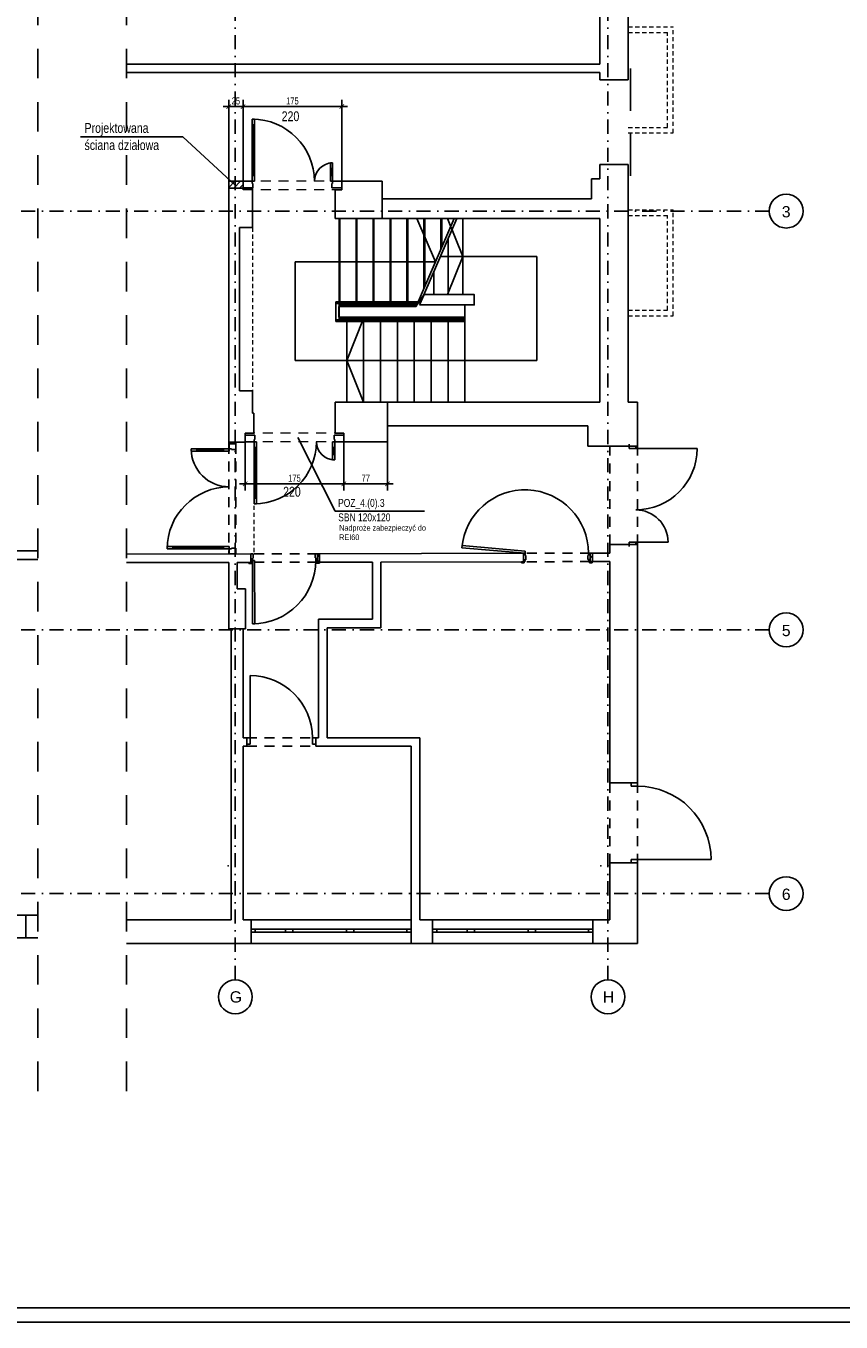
# Model space of a CAD drawing. Header units: metres. Extents: x -6509 to 204, y 32 to 4903.
# Tile 10 of 15: x -3638 to -2194, y 649 to 2946. Entities that reach past the tile are written whole.
import ezdxf
from ezdxf.enums import TextEntityAlignment as Align

# ---------------------------------------------------------------- set-up
doc = ezdxf.new("R2010")
doc.units = ezdxf.units.M
doc.header["$LTSCALE"] = 50
doc.header["$MEASUREMENT"] = 0
for name, pattern in [('DASHDOTX2', [1, 0.5, -0.25, 0, -0.25]), ('DO', [1, 0.5, -0.24, 0.02, -0.24]), ('DP', [0.63, 0.35, -0.28]), ('Przer. długie kreski', [0.25, 0.15, -0.1])]:
    doc.linetypes.add(name, pattern=pattern)
for name, color, linetype in [('A_konstrukcja_', 7, 'Continuous'), ('A_osie', 7, 'Continuous'), ('A_ściany', 7, 'Continuous'), ('A_ściany proj', 7, 'Continuous'), ('BZ_lpd', 1, 'DP'), ('BZ_odn', 1, 'Continuous'), ('BZ_osd', 1, 'DO'), ('BZ_ram', 2, 'Continuous'), ('BZ_txc', 1, 'Continuous'), ('BZ_txs', 2, 'Continuous'), ('BZ_wym', 1, 'Continuous'), ('k3_projektowane sciany', 2, 'DP'), ('k3_sciany istn', 1, 'DP')]:
    doc.layers.add(name, color=color, linetype=linetype)
doc.styles.add('BIKTC', font='bikromsw.shx', dxfattribs={"width": 0.8})
doc.styles.add('BIKTS', font='bikromsw.shx', dxfattribs={"width": 0.8})
doc.styles.add('BIKWYM', font='bikromsw.shx', dxfattribs={"width": 0.8})
doc.styles.add('GENERATED_STYLE_1', font='arial.ttf')
doc.dimstyles.new('BZ_BGR_50', dxfattribs={"dimscale": 0.5, "dimtxt": 25, "dimasz": 1.666667, "dimexe": 0, "dimexo": 0, "dimgap": 0, "dimtad": 0, "dimdec": 1, "dimrnd": 0.5, "dimzin": 9, "dimdsep": 46, "dimtxsty": 'BIKWYM', "dimblk": 'NONE', "dimcen": 0, "dimse1": 1, "dimse2": 1, "dimclrd": 256, "dimclre": 256, "dimclrt": 7, "dimadec": 0, "dimazin": 0, "dimtfac": 0.033333, "dimtdec": 1, "dimtmove": 0, "dimatfit": 3, "dimldrblk": 'NONE', "dimfxl": 1, "dimtvp": 0.8, "dimtolj": 1, "dimarcsym": 0})
doc.dimstyles.new('BZ_KP_50', dxfattribs={"dimscale": 0.5, "dimtxt": 25, "dimasz": 16, "dimexe": 24, "dimexo": 0, "dimgap": 0, "dimtad": 0, "dimdec": 1, "dimrnd": 0.5, "dimzin": 9, "dimdsep": 46, "dimtxsty": 'BIKWYM', "dimblk": 'ARCHTICK', "dimblk1": 'ARCHTICK', "dimblk2": 'WYM-KP', "dimcen": 0, "dimdle": 20, "dimclrd": 256, "dimclre": 256, "dimclrt": 7, "dimadec": 0, "dimazin": 0, "dimtfac": 0.033333, "dimtdec": 1, "dimtmove": 0, "dimatfit": 3, "dimfxl": 1, "dimtvp": 0.8, "dimtfillclr": 256, "dimtolj": 1, "dimarcsym": 0})
pattern_1 = [(45, (-23660.114, -1832.603), (-5.7024626, 5.7024626), []), (45, (-23654.411, -1832.603), (-5.7024626, 5.7024626), [4.0323, -2.0161])]
pattern_2 = [(45, (-23660.114, -1832.603), (-4.9497475, 4.9497475), [])]

# ---------------------------------------------------------------- blocks, each defined once
blk = doc.blocks.new('_ArchTick')
at = {"color": 0, "linetype": 'ByBlock', "const_width": 0.15}
blk.add_lwpolyline([(-0.5, -0.5), (0.5, 0.5)], dxfattribs=at)
blk = doc.blocks.new('*D296')
at = {"layer": 'BZ_wym', "lineweight": -2}
for p, q in [((-3243.5, 2803.3), (-3288.9, 2803.3)), ((-3278.9, 2671), (-3278.9, 2815.3)), ((-3253.5, 2671), (-3253.5, 2815.3))]:
    blk.add_line(p, q, dxfattribs=at)
at = {"layer": 'Defpoints', "color": 0}
for p in [(-3278.9, 2803.3), (-3278.9, 2671), (-3253.5, 2671)]:
    blk.add_point(p, dxfattribs=at)
at = {"layer": 'BZ_wym', "lineweight": -2, "xscale": 8, "yscale": 8, "zscale": 8, "rotation": 180}
blk.add_blockref('_ArchTick', (-3278.9, 2803.3), dxfattribs=at)
at = {"layer": 'BZ_wym', "lineweight": -2, "xscale": 8, "yscale": 8, "zscale": 8}
blk.add_blockref('_ArchTick', (-3253.5, 2803.3), dxfattribs=at)
at = {"layer": 'BZ_wym', "color": 7, "insert": (-3266.2, 2813.3), "char_height": 12.5, "attachment_point": 5, "style": 'BIKWYM'}
blk.add_mtext('\\A1;25', dxfattribs=at)
blk = doc.blocks.new('WYM-KP')
blk.add_hatch(color=256).paths.add_polyline_path([(-3, 0, 1), (3, 0, 1)])
blk.add_circle((0, 0), 3)
blk = doc.blocks.new('*D297')
at = {"layer": 'BZ_wym', "lineweight": -2}
for p, q in [((-3263.5, 2803.3), (-3068.5, 2803.3)), ((-3253.5, 2671), (-3253.5, 2815.3)), ((-3078.5, 2671), (-3078.5, 2815.3))]:
    blk.add_line(p, q, dxfattribs=at)
at = {"layer": 'Defpoints', "color": 0}
for p in [(-3078.5, 2803.3), (-3253.5, 2671), (-3078.5, 2671)]:
    blk.add_point(p, dxfattribs=at)
at = {"layer": 'BZ_wym', "lineweight": -2, "xscale": 8, "yscale": 8, "zscale": 8, "rotation": 180}
blk.add_blockref('_ArchTick', (-3253.5, 2803.3), dxfattribs=at)
at = {"layer": 'BZ_wym', "lineweight": -2, "xscale": 8, "yscale": 8, "zscale": 8}
blk.add_blockref('_ArchTick', (-3078.5, 2803.3), dxfattribs=at)
at = {"layer": 'BZ_wym', "color": 7, "insert": (-3166, 2813.3), "char_height": 12.5, "attachment_point": 5, "style": 'BIKWYM'}
blk.add_mtext('\\A1;175', dxfattribs=at)
blk = doc.blocks.new('*D298')
at = {"layer": 'BZ_wym', "lineweight": -2}
for p, q in [((-3249.9, 2208.4), (-3249.9, 2122.6)), ((-3074.9, 2209.3), (-3074.9, 2122.6)), ((-3064.9, 2134.6), (-3259.9, 2134.6))]:
    blk.add_line(p, q, dxfattribs=at)
at = {"layer": 'Defpoints', "color": 0}
for p in [(-3249.9, 2208.4), (-3074.9, 2209.3), (-3249.9, 2134.6)]:
    blk.add_point(p, dxfattribs=at)
at = {"layer": 'BZ_wym', "lineweight": -2, "xscale": 8, "yscale": 8, "zscale": 8, "rotation": 180}
blk.add_blockref('_ArchTick', (-3249.9, 2134.6), dxfattribs=at)
at = {"layer": 'BZ_wym', "lineweight": -2, "xscale": 8, "yscale": 8, "zscale": 8}
blk.add_blockref('_ArchTick', (-3074.9, 2134.6), dxfattribs=at)
at = {"layer": 'BZ_wym', "color": 7, "insert": (-3162.4, 2144.6), "char_height": 12.5, "attachment_point": 5, "style": 'BIKWYM'}
blk.add_mtext('\\A1;175', dxfattribs=at)
blk = doc.blocks.new('*D299')
at = {"layer": 'BZ_wym', "lineweight": -2}
for p, q in [((-3074.9, 2209.3), (-3074.9, 2122.6)), ((-2997.5, 2209.3), (-2997.5, 2122.6)), ((-3084.9, 2134.6), (-2987.5, 2134.6))]:
    blk.add_line(p, q, dxfattribs=at)
at = {"layer": 'Defpoints', "color": 0}
for p in [(-3074.9, 2209.3), (-2997.5, 2209.3), (-2997.5, 2134.6)]:
    blk.add_point(p, dxfattribs=at)
at = {"layer": 'BZ_wym', "lineweight": -2, "xscale": 8, "yscale": 8, "zscale": 8, "rotation": 180}
blk.add_blockref('_ArchTick', (-3074.9, 2134.6), dxfattribs=at)
at = {"layer": 'BZ_wym', "lineweight": -2, "xscale": 8, "yscale": 8, "zscale": 8}
blk.add_blockref('_ArchTick', (-2997.5, 2134.6), dxfattribs=at)
at = {"layer": 'BZ_wym', "color": 7, "insert": (-3036.2, 2144.6), "char_height": 12.5, "attachment_point": 5, "style": 'BIKWYM'}
blk.add_mtext('\\A1;77', dxfattribs=at)
blk = doc.blocks.new('_None')

msp = doc.modelspace()

# ---------------------------------------------------------------- hatches: boundary and pattern name
at = {"layer": 'k3_projektowane sciany', "linetype": 'Continuous'}
h = msp.add_hatch(dxfattribs=at)
h.set_pattern_fill('BLOCZKI_CERAMICZNE', color=256, scale=100, style=0, pattern_type=2)
h.set_pattern_definition(pattern_2)
h.paths.add_polyline_path([(-3278.86, 2659.05), (-3253.49, 2659.05), (-3253.49, 2671.05), (-3278.86, 2671.05)])
at = {"layer": 'k3_sciany istn', "linetype": 'Continuous'}
h = msp.add_hatch(dxfattribs=at)
h.set_pattern_fill('FP_65', color=256, scale=100, style=0, pattern_type=2)
h.set_pattern_definition(pattern_1)
h.paths.add_polyline_path([(-3277.61, 2208.45), (-3278.86, 2208.45), (-3278.86, 2205.53), (-3277.86, 2205.53), (-3277.61, 2205.53)])
h = msp.add_hatch(dxfattribs=at)
h.set_pattern_fill('FP_65', color=256, scale=100, style=0, pattern_type=2)
h.set_pattern_definition(pattern_1)
h.paths.add_polyline_path([(-3277.61, 2208.45), (-3277.61, 2205.53), (-3276.36, 2205.53), (-3276.36, 2208.45)])
h = msp.add_hatch(dxfattribs=at)
h.set_pattern_fill('FP_65', color=256, scale=100, style=0, pattern_type=2)
h.set_pattern_definition(pattern_1)
h.paths.add_polyline_path([(-3267.61, 2208.45), (-3267.61, 2205.53), (-3266.36, 2205.53), (-3266.36, 2208.45)])
h = msp.add_hatch(dxfattribs=at)
h.set_pattern_fill('BLOCZKI_CERAMICZNE', color=256, scale=100, style=0, pattern_type=2)
h.set_pattern_definition([(45, (-23660.114, -1832.603), (-4.9497475, 4.9497475), [])])
h.paths.add_polyline_path([(-3121.8, 1995.78), (-3117.8, 1995.79), (-3117.83, 2010.79), (-3121.83, 2010.78)])
h = msp.add_hatch(dxfattribs=at)
h.set_pattern_fill('BLOCZKI_CERAMICZNE', color=256, scale=100, style=0, pattern_type=2)
h.set_pattern_definition(pattern_2)
h.paths.add_polyline_path([(-2638.73, 1996.82), (-2634.73, 1996.83), (-2634.76, 2011.83), (-2638.76, 2011.82)])

# ---------------------------------------------------------------- linework, layer by layer
at = {"layer": 'A_konstrukcja_', "color": 1, "linetype": 'Przer. długie kreski', "lineweight": 13}
for p, q in [((-3236.56, 2589.05), (-3236.56, 2299.45)), ((-3234.36, 2208.45), (-3234.36, 2010.53))]:
    msp.add_line(p, q, dxfattribs=at)
at = {"layer": 'A_osie', "color": 18, "linetype": 'DASHDOTX2', "lineweight": 5}
for p in [(-2523.97, 2618.15), (-2523.97, 2618.15), (-2523.97, 1875.85), (-2523.97, 1875.85), (-3279.98, 1457.75), (-3279.98, 1457.75), (-3267.14, 1457.75), (-3267.14, 1457.75), (-2619.98, 1457.75), (-2619.98, 1457.75)]:
    msp.add_point(p, dxfattribs=at)
at = {"layer": 'A_ściany', "color": 1, "linetype": 'Przer. długie kreski', "lineweight": 13}
for p, q in [((-2571.46, 2944.55), (-2491.46, 2944.55)), ((-2491.46, 2756.55), (-2491.46, 2944.55)), ((-2571.46, 2934.55), (-2501.46, 2934.55)), ((-2501.46, 2766.55), (-2501.46, 2934.55)), ((-2571.46, 2766.55), (-2501.46, 2766.55)), ((-2571.46, 2756.55), (-2491.46, 2756.55)), ((-2571.46, 2620.55), (-2491.46, 2620.55)), ((-2491.46, 2432.55), (-2491.46, 2620.55)), ((-2571.46, 2610.55), (-2501.46, 2610.55)), ((-2501.46, 2442.55), (-2501.46, 2610.55)), ((-2571.46, 2442.55), (-2501.46, 2442.55)), ((-2571.46, 2432.55), (-2491.46, 2432.55))]:
    msp.add_line(p, q, dxfattribs=at)
at = {"layer": 'A_ściany proj', "color": 252, "linetype": 'Continuous', "lineweight": 13}
for p, q in [((-3277.86, 2010.53), (-3278.86, 2010.53)), ((-3277.61, 2010.53), (-3277.86, 2010.53)), ((-3276.36, 2010.53), (-3277.61, 2010.53)), ((-3268.86, 2010.53), (-3276.36, 2010.53)), ((-3267.61, 2010.53), (-3268.86, 2010.53)), ((-3266.36, 2010.53), (-3267.61, 2010.53))]:
    msp.add_line(p, q, dxfattribs=at)
at = {"layer": 'A_ściany proj', "color": 30, "linetype": 'Continuous', "lineweight": 13}
for p, q in [((-3266.36, 2010.53), (-3277.86, 2010.53)), ((-3277.61, 2010.53), (-3277.86, 2010.53)), ((-3276.36, 2010.53), (-3277.61, 2010.53)), ((-3268.86, 2010.53), (-3276.36, 2010.53)), ((-3267.61, 2010.53), (-3268.86, 2010.53)), ((-3266.36, 2010.53), (-3267.61, 2010.53))]:
    msp.add_line(p, q, dxfattribs=at)
at = {"layer": 'BZ_lpd', "ltscale": 3}
for points in [[(-3616.67, 1057.96), (-3616.67, 3660.82)], [(-3459.75, 1057.96), (-3459.75, 3660.82)]]:
    msp.add_lwpolyline(points, dxfattribs=at)
at = {"layer": 'BZ_osd'}
for p, q in [((-3267.14, 1255.24), (-3267.14, 3655.24)), ((-2607.14, 1255.24), (-2607.14, 3655.24)), ((-2321.46, 2618.15), (-6105.53, 2618.15)), ((-2321.46, 1875.85), (-6105.53, 1875.85)), ((-2321.46, 1408.33), (-6105.53, 1408.33))]:
    msp.add_line(p, q, dxfattribs=at)
at = {"layer": 'BZ_osd', "color": 7, "linetype": 'Continuous'}
for centre in [(-2291.46, 2618.15), (-2291.46, 1875.85), (-2291.46, 1408.33), (-3267.14, 1225.24), (-2607.14, 1225.24)]:
    msp.add_circle(centre, 30, dxfattribs=at)
at = {"layer": 'BZ_ram', "color": 1}
msp.add_lwpolyline([(-6509.19, 648.85), (-6509.19, 4848.85), (-1509.19, 4848.85), (-1509.19, 648.85)], close=True, dxfattribs=at)
at = {"layer": 'BZ_ram'}
msp.add_lwpolyline([(-6359.19, 673.85), (-6359.19, 4823.85), (-1534.19, 4823.85), (-1534.19, 673.85)], close=True, dxfattribs=at)
at = {"layer": 'k3_projektowane sciany', "color": 252, "linetype": 'Continuous'}
for p, q in [((-3237.19, 2781.05), (-3237.19, 2771.05)), ((-3233.19, 2781.05), (-3237.19, 2781.05)), ((-3233.19, 2771.05), (-3233.19, 2781.05)), ((-3235.19, 2771.05), (-3237.19, 2771.05)), ((-3237.19, 2771.05), (-3237.19, 2681.05)), ((-3237.19, 2771.05), (-3233.19, 2771.05)), ((-3235.19, 2681.05), (-3235.19, 2771.05)), ((-3233.19, 2771.05), (-3235.19, 2771.05)), ((-3235.19, 2771.05), (-3235.19, 2681.05)), ((-3235.19, 2771.05), (-3235.19, 2681.05)), ((-3233.19, 2681.05), (-3233.19, 2771.05)), ((-3098.79, 2693.45), (-3098.79, 2703.45)), ((-3098.79, 2703.45), (-3094.79, 2703.45)), ((-3098.79, 2681.05), (-3098.79, 2693.45)), ((-3098.79, 2693.45), (-3096.79, 2693.45)), ((-3094.79, 2693.45), (-3098.79, 2693.45)), ((-3096.79, 2681.05), (-3096.79, 2693.45)), ((-3096.79, 2693.45), (-3094.79, 2693.45)), ((-3096.79, 2693.45), (-3096.79, 2681.05)), ((-3096.79, 2693.45), (-3096.79, 2681.05)), ((-3094.79, 2703.45), (-3094.79, 2693.45)), ((-3094.79, 2693.45), (-3094.79, 2681.05)), ((-3253.49, 2671.05), (-3237.19, 2671.05)), ((-3237.19, 2681.05), (-3235.19, 2681.05)), ((-3233.19, 2681.05), (-3237.19, 2681.05)), ((-3237.19, 2681.05), (-3237.19, 2671.05)), ((-3237.19, 2671.05), (-3237.19, 2667.05)), ((-3237.19, 2671.05), (-3233.19, 2671.05)), ((-3237.19, 2667.05), (-3235.99, 2667.05)), ((-3235.99, 2667.05), (-3235.99, 2659.55)), ((-3235.19, 2681.05), (-3233.19, 2681.05)), ((-3233.19, 2671.05), (-3233.19, 2681.05)), ((-3096.79, 2681.05), (-3098.79, 2681.05)), ((-3098.79, 2671.05), (-3098.79, 2681.05)), ((-3098.79, 2681.05), (-3094.79, 2681.05)), ((-3094.79, 2671.05), (-3098.79, 2671.05)), ((-3094.79, 2681.05), (-3096.79, 2681.05)), ((-3095.99, 2659.55), (-3095.99, 2667.05)), ((-3095.99, 2667.05), (-3094.79, 2667.05)), ((-3094.79, 2681.05), (-3094.79, 2671.05)), ((-3094.79, 2667.05), (-3094.79, 2671.05)), ((-3094.79, 2671.05), (-3078.49, 2671.05)), ((-3078.49, 2671.05), (-3078.49, 2659.55)), ((-3078.49, 2671.05), (-3078.49, 2659.55)), ((-3078.49, 2671.05), (-3078.49, 2659.55)), ((-3235.99, 2659.55), (-3253.49, 2659.55)), ((-3078.49, 2659.55), (-3095.99, 2659.55)), ((-3249.86, 2209.35), (-3249.86, 2220.85)), ((-3249.86, 2220.85), (-3249.86, 2209.35)), ((-3232.36, 2220.85), (-3249.86, 2220.85)), ((-3249.86, 2209.35), (-3249.86, 2220.85)), ((-3249.86, 2209.35), (-3233.56, 2209.35)), ((-3233.56, 2209.35), (-3233.56, 2213.35)), ((-3233.56, 2213.35), (-3232.36, 2213.35)), ((-3233.56, 2199.35), (-3233.56, 2209.35)), ((-3233.56, 2209.35), (-3229.56, 2209.35)), ((-3232.36, 2213.35), (-3232.36, 2220.85)), ((-3229.56, 2209.35), (-3229.56, 2199.35)), ((-3095.16, 2209.35), (-3095.16, 2199.35)), ((-3092.36, 2220.85), (-3092.36, 2213.35)), ((-3074.86, 2220.85), (-3092.36, 2220.85)), ((-3092.36, 2213.35), (-3091.16, 2213.35)), ((-3091.16, 2213.35), (-3091.16, 2209.35)), ((-3091.16, 2209.35), (-3074.86, 2209.35)), ((-3091.16, 2199.35), (-3091.16, 2209.35)), ((-3074.86, 2209.35), (-3074.86, 2220.85)), ((-3074.86, 2209.35), (-3074.86, 2220.85)), ((-3074.86, 2209.35), (-3074.86, 2220.85)), ((-3233.56, 2199.35), (-3231.56, 2199.35)), ((-3233.56, 2109.35), (-3233.56, 2199.35)), ((-3229.56, 2199.35), (-3233.56, 2199.35)), ((-3231.56, 2199.35), (-3231.56, 2109.35)), ((-3231.56, 2199.35), (-3229.56, 2199.35)), ((-3231.56, 2109.35), (-3231.56, 2199.35)), ((-3231.56, 2109.35), (-3231.56, 2199.35)), ((-3229.56, 2199.35), (-3229.56, 2109.35)), ((-3093.16, 2199.35), (-3095.16, 2199.35)), ((-3095.16, 2199.35), (-3095.16, 2186.95)), ((-3095.16, 2199.35), (-3091.16, 2199.35)), ((-3095.16, 2186.95), (-3093.16, 2186.95)), ((-3091.16, 2186.95), (-3095.16, 2186.95)), ((-3095.16, 2186.95), (-3095.16, 2176.95)), ((-3091.16, 2199.35), (-3093.16, 2199.35)), ((-3093.16, 2199.35), (-3093.16, 2186.95)), ((-3093.16, 2186.95), (-3093.16, 2199.35)), ((-3093.16, 2186.95), (-3093.16, 2199.35)), ((-3093.16, 2186.95), (-3091.16, 2186.95)), ((-3091.16, 2186.95), (-3091.16, 2199.35)), ((-3091.16, 2176.95), (-3091.16, 2186.95)), ((-3095.16, 2176.95), (-3091.16, 2176.95)), ((-3231.56, 2109.35), (-3233.56, 2109.35)), ((-3233.56, 2099.35), (-3233.56, 2109.35)), ((-3233.56, 2109.35), (-3229.56, 2109.35)), ((-3229.56, 2099.35), (-3233.56, 2099.35)), ((-3229.56, 2109.35), (-3231.56, 2109.35)), ((-3229.56, 2109.35), (-3229.56, 2099.35))]:
    msp.add_line(p, q, dxfattribs=at)
at = {"layer": 'k3_projektowane sciany', "linetype": 'Continuous'}
for p, q in [((-3253.49, 2671.05), (-3253.49, 2659.55)), ((-3253.49, 2659.55), (-3253.49, 2671.05)), ((-3253.49, 2671.05), (-3253.49, 2659.55))]:
    msp.add_line(p, q, dxfattribs=at)
at = {"layer": 'k3_projektowane sciany', "linetype": 'DP', "lineweight": 5}
for p, q in [((-3078.49, 2671.05), (-3253.49, 2671.05)), ((-3078.49, 2656.05), (-3253.49, 2656.05)), ((-3074.86, 2224.35), (-3249.86, 2224.35)), ((-3074.86, 2209.35), (-3249.86, 2209.35))]:
    msp.add_line(p, q, dxfattribs=at)
at = {"layer": 'k3_projektowane sciany', "linetype": 'Continuous', "flags": 128}
for points in [[(-3253.49, 2671.05), (-3278.86, 2671.05)], [(-3278.86, 2671.05), (-3278.86, 2659.05)], [(-3253.49, 2659.05), (-3253.49, 2671.05)], [(-3278.86, 2659.05), (-3253.49, 2659.05)]]:
    msp.add_lwpolyline(points, dxfattribs=at)
at = {"layer": 'k3_projektowane sciany', "color": 252, "linetype": 'Continuous'}
for centre, radius, start, end in [((-3237.19, 2671.05), 110, 0, 90), ((-3094.79, 2671.05), 32.4, 90, 180), ((-3233.56, 2209.35), 110, 270, 0), ((-3091.16, 2209.35), 32.4, 180, 270)]:
    msp.add_arc(centre, radius, start, end, dxfattribs=at)
at = {"layer": 'k3_sciany istn', "linetype": 'Continuous'}
for p, q in [((-2621.66, 2850.83), (-2621.66, 2854.53)), ((-2621.66, 2850.83), (-2621.66, 2854.53)), ((-2571.46, 2850.83), (-2621.66, 2850.83)), ((-2571.46, 2850.83), (-2621.66, 2850.83)), ((-2566.96, 2870.83), (-2566.96, 2795.83)), ((-2566.96, 2680.83), (-2566.96, 2755.83)), ((-2621.66, 2700.83), (-2621.66, 2697.13)), ((-2571.46, 2700.83), (-2621.66, 2700.83)), ((-2571.46, 2700.83), (-2621.66, 2700.83)), ((-2621.66, 2700.83), (-2621.66, 2697.13)), ((-3253.49, 2659.55), (-3253.49, 2656.05)), ((-3078.49, 2659.55), (-3078.49, 2656.05)), ((-3083.26, 2605.05), (-3083.26, 2427.65)), ((-3081.76, 2605.05), (-3081.76, 2451.75)), ((-3053.23, 2605.05), (-3053.23, 2451.75)), ((-3051.73, 2605.05), (-3051.73, 2451.75)), ((-3023.2, 2605.05), (-3023.2, 2451.75)), ((-3021.7, 2605.05), (-3021.7, 2451.75)), ((-2993.17, 2605.05), (-2993.17, 2451.75)), ((-2991.67, 2605.05), (-2991.67, 2451.75)), ((-2963.14, 2605.05), (-2963.14, 2451.75)), ((-2961.64, 2605.05), (-2961.64, 2451.75)), ((-2946.86, 2449.25), (-2879.75, 2605.05)), ((-2912.77, 2528.4), (-2945.79, 2605.05)), ((-2940.79, 2451.75), (-2874.75, 2605.05)), ((-2933.11, 2605.05), (-2933.11, 2481.17)), ((-2931.61, 2605.05), (-2931.61, 2484.65)), ((-2903.08, 2605.05), (-2903.08, 2550.88)), ((-2901.58, 2605.05), (-2901.58, 2554.36)), ((-2891.32, 2605.05), (-2864.36, 2537.6)), ((-2864.36, 2605.05), (-2864.36, 2470.15)), ((-2889.9, 2569.89), (-2889.9, 2470.15)), ((-2912.77, 2528.4), (-3161.26, 2528.4)), ((-3161.26, 2528.4), (-3161.26, 2353.5)), ((-2732.86, 2537.6), (-2903.81, 2537.6)), ((-2891.32, 2470.15), (-2864.36, 2537.6)), ((-2732.86, 2537.6), (-2732.86, 2353.5)), ((-2915.43, 2510.61), (-2915.43, 2470.15)), ((-3088.86, 2457.25), (-2943.42, 2457.25)), ((-3088.86, 2422.15), (-3088.86, 2457.25)), ((-3088.86, 2454.25), (-2944.71, 2454.25)), ((-3083.86, 2449.25), (-2946.86, 2449.25)), ((-3083.86, 2430.15), (-3083.86, 2449.25)), ((-3083.26, 2451.75), (-2945.79, 2451.75)), ((-2860.56, 2451.75), (-2860.56, 2279.35)), ((-3088.86, 2425.15), (-2860.56, 2425.15)), ((-3088.86, 2422.15), (-2860.56, 2422.15)), ((-3083.86, 2430.15), (-2860.56, 2430.15)), ((-2860.56, 2427.65), (-3083.26, 2427.65)), ((-3069.86, 2427.65), (-3069.86, 2279.35)), ((-3040.22, 2427.65), (-3069.86, 2353.5)), ((-3039.96, 2427.65), (-3039.96, 2279.35)), ((-3010.06, 2427.65), (-3010.06, 2279.35)), ((-2980.16, 2427.65), (-2980.16, 2279.35)), ((-2950.26, 2427.65), (-2950.26, 2279.35)), ((-2920.36, 2427.65), (-2920.36, 2279.35)), ((-2890.46, 2427.65), (-2890.46, 2279.35)), ((-2860.56, 2430.15), (-2860.56, 2422.15)), ((-2732.86, 2353.5), (-3161.26, 2353.5)), ((-3040.22, 2279.35), (-3069.86, 2353.5)), ((-3277.61, 2208.45), (-3277.61, 2205.53)), ((-3276.36, 2208.45), (-3276.36, 2205.53)), ((-3268.86, 2205.53), (-3268.86, 2208.45)), ((-3267.61, 2205.53), (-3267.61, 2208.45)), ((-3249.86, 2220.85), (-3249.86, 2224.35)), ((-3091.16, 2209.35), (-3095.16, 2209.35)), ((-3074.86, 2220.85), (-3074.86, 2224.35)), ((-3345.26, 2196.73), (-3335.26, 2196.73)), ((-3345.26, 2192.73), (-3345.26, 2196.73)), ((-3335.26, 2192.73), (-3345.26, 2192.73)), ((-3335.26, 2196.73), (-3287.86, 2196.73)), ((-3335.26, 2194.73), (-3335.26, 2196.73)), ((-3335.26, 2196.73), (-3335.26, 2192.73)), ((-3287.86, 2194.73), (-3335.26, 2194.73)), ((-3335.26, 2194.73), (-3287.86, 2194.73)), ((-3335.26, 2192.73), (-3335.26, 2194.73)), ((-3335.26, 2194.73), (-3287.86, 2194.73)), ((-3287.86, 2192.73), (-3335.26, 2192.73)), ((-3287.86, 2196.73), (-3287.86, 2194.73)), ((-3287.86, 2192.73), (-3287.86, 2196.73)), ((-3287.86, 2196.73), (-3277.86, 2196.73)), ((-3287.86, 2194.73), (-3287.86, 2192.73)), ((-3277.86, 2192.73), (-3287.86, 2192.73)), ((-3277.86, 2205.53), (-3278.86, 2205.53)), ((-3277.61, 2205.53), (-3277.86, 2205.53)), ((-3277.86, 2196.73), (-3277.86, 2205.53)), ((-3277.86, 2205.53), (-3266.36, 2205.53)), ((-3277.61, 2205.53), (-3277.86, 2205.53)), ((-3273.86, 2196.73), (-3277.86, 2196.73)), ((-3277.86, 2196.73), (-3277.86, 2192.73)), ((-3276.36, 2205.53), (-3277.61, 2205.53)), ((-3276.36, 2205.53), (-3277.61, 2205.53)), ((-3268.86, 2205.53), (-3276.36, 2205.53)), ((-3268.86, 2205.53), (-3276.36, 2205.53)), ((-3273.86, 2195.53), (-3273.86, 2196.73)), ((-3266.36, 2195.53), (-3273.86, 2195.53)), ((-3267.61, 2205.53), (-3268.86, 2205.53)), ((-3267.61, 2205.53), (-3268.86, 2205.53)), ((-3266.36, 2205.53), (-3267.61, 2205.53)), ((-3266.36, 2205.53), (-3267.61, 2205.53)), ((-3266.36, 2205.53), (-3266.36, 2195.53)), ((-2569.56, 2201.35), (-2569.56, 2205.05)), ((-2569.56, 2201.35), (-2569.56, 2205.05)), ((-2569.56, 2201.35), (-2558.06, 2201.35)), ((-2569.56, 2197.35), (-2569.56, 2201.35)), ((-2569.56, 2201.35), (-2558.06, 2201.35)), ((-2569.56, 2201.35), (-2558.06, 2201.35)), ((-2558.06, 2197.35), (-2569.56, 2197.35)), ((-2558.06, 2201.35), (-2554.56, 2201.35)), ((-2558.06, 2201.35), (-2558.06, 2197.35)), ((-2558.06, 2201.35), (-2554.56, 2201.35)), ((-2558.06, 2197.35), (-2449.26, 2197.35)), ((-2554.56, 2201.35), (-2554.56, 2205.05)), ((-2554.56, 2201.35), (-2554.56, 2205.05)), ((-3377.86, 2023.33), (-3387.86, 2023.33)), ((-3387.86, 2023.33), (-3387.86, 2019.33)), ((-3377.86, 2023.33), (-3377.86, 2021.33)), ((-3287.86, 2023.33), (-3377.86, 2023.33)), ((-3377.86, 2019.33), (-3377.86, 2023.33)), ((-3287.86, 2021.33), (-3287.86, 2023.33)), ((-3277.86, 2023.33), (-3287.86, 2023.33)), ((-3287.86, 2023.33), (-3287.86, 2019.33)), ((-3277.86, 2019.33), (-3277.86, 2023.33)), ((-2865.62, 2025.11), (-2865.96, 2021.13)), ((-2753.62, 2015.56), (-2865.62, 2025.11)), ((-2569.56, 2027.15), (-2569.56, 2031.15)), ((-2569.56, 2031.15), (-2558.06, 2031.15)), ((-2569.56, 2027.15), (-2569.56, 2023.45)), ((-2569.56, 2027.15), (-2558.06, 2027.15)), ((-2558.06, 2027.15), (-2569.56, 2027.15)), ((-2569.56, 2027.15), (-2558.06, 2027.15)), ((-2569.56, 2027.15), (-2569.56, 2023.45)), ((-2558.06, 2031.15), (-2558.06, 2027.15)), ((-2558.06, 2031.15), (-2500.66, 2031.15)), ((-2558.06, 2027.15), (-2554.56, 2027.15)), ((-2558.06, 2027.15), (-2554.56, 2027.15)), ((-2554.56, 2027.15), (-2554.56, 2023.45)), ((-2554.56, 2027.15), (-2554.56, 2023.45)), ((-3387.86, 2019.33), (-3377.86, 2019.33)), ((-3377.86, 2021.33), (-3377.86, 2019.33)), ((-3287.86, 2021.33), (-3377.86, 2021.33)), ((-3377.86, 2021.33), (-3287.86, 2021.33)), ((-3377.86, 2021.33), (-3287.86, 2021.33)), ((-3377.86, 2019.33), (-3287.86, 2019.33)), ((-3287.86, 2019.33), (-3287.86, 2021.33)), ((-3287.86, 2019.33), (-3277.86, 2019.33)), ((-3277.86, 2010.53), (-3277.86, 2019.33)), ((-3277.86, 2019.33), (-3273.86, 2019.33)), ((-3273.86, 2019.33), (-3273.86, 2020.53)), ((-3273.86, 2020.53), (-3266.36, 2020.53)), ((-3266.36, 2020.53), (-3266.36, 2010.53)), ((-3235.83, 2010.54), (-3239.83, 2010.53)), ((-3239.83, 2010.53), (-3239.81, 1999.03)), ((-3239.83, 2010.53), (-3239.81, 1999.03)), ((-3239.83, 2010.53), (-3239.81, 1999.03)), ((-3239.81, 1999.03), (-3237.01, 1999.04)), ((-3239.81, 1999.03), (-3239.8, 1995.53)), ((-3239.81, 1999.03), (-3239.8, 1995.53)), ((-3237.31, 1999.03), (-3239.81, 1999.03)), ((-3239.81, 1999.03), (-3239.8, 1995.53)), ((-3237.3, 1995.53), (-3237.31, 1999.03)), ((-3237.01, 1999.04), (-3237.01, 2003.04)), ((-3237.01, 2003.04), (-3235.81, 2003.04)), ((-3236.76, 1886.64), (-3237.01, 1999.04)), ((-3237.01, 1999.04), (-3233.01, 1999.04)), ((-3235.81, 2003.04), (-3235.83, 2010.54)), ((-3233.01, 1999.04), (-3232.76, 1886.64)), ((-3121.83, 2010.78), (-3125.83, 2010.77)), ((-3125.83, 2010.77), (-3125.81, 2003.27)), ((-3125.81, 2003.27), (-3124.61, 2003.28)), ((-3124.61, 2003.28), (-3124.61, 1999.28)), ((-3124.61, 1999.28), (-3121.81, 1999.28)), ((-3124.31, 1999.28), (-3124.3, 1995.78)), ((-3121.81, 1999.28), (-3124.31, 1999.28)), ((-3121.83, 2010.78), (-3121.81, 1999.28)), ((-3121.81, 1999.28), (-3121.83, 2010.78)), ((-3121.83, 2010.78), (-3121.81, 1999.28)), ((-3121.81, 1999.28), (-3121.8, 1995.78)), ((-3121.8, 1995.78), (-3121.81, 1999.28)), ((-3121.81, 1999.28), (-3121.8, 1995.78)), ((-2865.96, 2021.13), (-2753.96, 2011.57)), ((-2756.76, 2011.57), (-2756.74, 2000.07)), ((-2756.74, 2000.07), (-2756.76, 2011.57)), ((-2756.76, 2011.57), (-2753.96, 2011.57)), ((-2756.76, 2011.57), (-2756.74, 2000.07)), ((-2752.74, 2000.08), (-2756.74, 2000.07)), ((-2756.74, 2000.07), (-2756.73, 1996.57)), ((-2756.74, 2000.07), (-2756.73, 1996.57)), ((-2754.24, 2000.07), (-2756.74, 2000.07)), ((-2756.74, 2000.07), (-2756.73, 1996.57)), ((-2754.23, 1996.57), (-2754.24, 2000.07)), ((-2753.96, 2011.57), (-2753.62, 2015.56)), ((-2753.96, 2011.57), (-2753.96, 2007.57)), ((-2753.96, 2007.57), (-2752.76, 2007.58)), ((-2752.76, 2007.58), (-2752.74, 2000.08)), ((-2642.76, 2007.81), (-2641.56, 2007.82)), ((-2642.74, 2000.31), (-2642.76, 2007.81)), ((-2638.74, 2000.32), (-2642.74, 2000.31)), ((-2641.56, 2007.82), (-2641.56, 2011.82)), ((-2641.56, 2011.82), (-2638.76, 2011.82)), ((-2641.24, 2000.32), (-2641.23, 1996.82)), ((-2638.74, 2000.32), (-2641.24, 2000.32)), ((-2638.76, 2011.82), (-2638.74, 2000.32)), ((-2638.76, 2011.82), (-2638.74, 2000.32)), ((-2638.76, 2011.82), (-2638.74, 2000.32)), ((-2638.74, 2000.32), (-2638.73, 1996.82)), ((-2638.73, 1996.82), (-2638.74, 2000.32)), ((-2638.74, 2000.32), (-2638.73, 1996.82)), ((-3239.8, 1995.53), (-3243.5, 1995.52)), ((-3238.5, 1995.53), (-3243.5, 1995.52)), ((-3239.8, 1995.53), (-3243.5, 1995.52)), ((-3243.5, 1995.52), (-3243.49, 1993.62)), ((-3243.49, 1993.62), (-3238.49, 1993.63)), ((-3239.8, 1995.53), (-3237.3, 1995.53)), ((-3238.49, 1993.63), (-3238.5, 1995.53)), ((-3124.3, 1995.78), (-3121.8, 1995.78)), ((-3118.1, 1995.79), (-3123.1, 1995.78)), ((-3123.1, 1995.78), (-3123.09, 1993.88)), ((-3123.09, 1993.88), (-3118.09, 1993.89)), ((-3121.8, 1995.78), (-3118.1, 1995.79)), ((-3121.8, 1995.78), (-3118.1, 1995.79)), ((-3118.09, 1993.89), (-3118.1, 1995.79)), ((-2756.73, 1996.57), (-2760.43, 1996.56)), ((-2755.43, 1996.57), (-2760.43, 1996.56)), ((-2756.73, 1996.57), (-2760.43, 1996.56)), ((-2760.43, 1996.56), (-2760.43, 1994.66)), ((-2760.43, 1994.66), (-2755.43, 1994.67)), ((-2756.73, 1996.57), (-2754.23, 1996.57)), ((-2755.43, 1994.67), (-2755.43, 1996.57)), ((-2641.23, 1996.82), (-2638.73, 1996.82)), ((-2635.03, 1996.83), (-2640.03, 1996.82)), ((-2640.03, 1996.82), (-2640.03, 1994.92)), ((-2640.03, 1994.92), (-2635.03, 1994.93)), ((-2638.73, 1996.82), (-2635.03, 1996.83)), ((-2638.73, 1996.82), (-2635.03, 1996.83)), ((-2635.03, 1994.93), (-2635.03, 1996.83)), ((-3232.76, 1886.64), (-3236.76, 1886.64)), ((-3240.73, 1684.69), (-3240.73, 1794.69)), ((-3246.73, 1684.69), (-3251.43, 1684.69)), ((-3246.73, 1684.69), (-3251.43, 1684.69)), ((-3246.73, 1684.69), (-3246.73, 1673.19)), ((-3246.73, 1684.69), (-3240.73, 1684.69)), ((-3246.73, 1673.19), (-3246.73, 1684.69)), ((-3246.73, 1684.69), (-3246.73, 1673.19)), ((-3240.73, 1684.69), (-3240.73, 1673.19)), ((-3130.73, 1673.19), (-3130.73, 1684.69)), ((-3130.73, 1684.69), (-3124.73, 1684.69)), ((-3124.73, 1684.69), (-3120.03, 1684.69)), ((-3124.73, 1684.69), (-3124.73, 1673.19)), ((-3124.73, 1684.69), (-3124.73, 1673.19)), ((-3124.73, 1684.69), (-3124.73, 1673.19)), ((-3124.73, 1684.69), (-3120.03, 1684.69)), ((-3246.73, 1669.69), (-3250.43, 1669.69)), ((-3246.73, 1669.69), (-3250.43, 1669.69)), ((-3246.73, 1673.19), (-3246.73, 1669.69)), ((-3240.73, 1673.19), (-3246.73, 1673.19)), ((-3246.73, 1673.19), (-3246.73, 1669.69)), ((-3124.73, 1673.19), (-3130.73, 1673.19)), ((-3124.73, 1673.19), (-3124.73, 1669.69)), ((-3124.73, 1673.19), (-3124.73, 1669.69)), ((-3124.73, 1669.69), (-3121.03, 1669.69)), ((-3124.73, 1669.69), (-3121.03, 1669.69)), ((-2603.76, 1604.65), (-2603.76, 1608.35)), ((-2603.76, 1604.65), (-2603.76, 1608.35)), ((-2554.56, 1604.65), (-2554.56, 1609.35)), ((-2554.56, 1604.65), (-2554.56, 1609.35)), ((-2566.06, 1604.65), (-2603.76, 1604.65)), ((-2566.06, 1604.65), (-2603.76, 1604.65)), ((-2554.56, 1604.65), (-2566.06, 1604.65)), ((-2566.06, 1604.65), (-2566.06, 1598.65)), ((-2554.56, 1604.65), (-2566.06, 1604.65)), ((-2554.56, 1604.65), (-2566.06, 1604.65)), ((-2566.06, 1598.65), (-2554.56, 1598.65)), ((-2554.56, 1598.65), (-2554.56, 1604.65)), ((-2603.76, 1462.65), (-2603.76, 1458.95)), ((-2566.06, 1462.65), (-2603.76, 1462.65)), ((-2566.06, 1462.65), (-2603.76, 1462.65)), ((-2603.76, 1462.65), (-2603.76, 1458.95)), ((-2554.56, 1468.65), (-2566.06, 1468.65)), ((-2566.06, 1468.65), (-2566.06, 1462.65)), ((-2554.56, 1462.65), (-2566.06, 1462.65)), ((-2566.06, 1462.65), (-2554.56, 1462.65)), ((-2554.56, 1462.65), (-2566.06, 1462.65)), ((-2554.56, 1462.65), (-2554.56, 1468.65)), ((-2554.56, 1468.65), (-2424.56, 1468.65)), ((-2554.56, 1462.65), (-2554.56, 1457.95)), ((-2554.56, 1462.65), (-2554.56, 1457.95)), ((-3637.98, 1370.15), (-3923.98, 1370.15)), ((-3637.98, 1329.65), (-3637.98, 1370.15)), ((-3239.34, 1345.05), (-3239.34, 1361.65)), ((-3239.34, 1361.65), (-2955.64, 1361.65)), ((-2955.64, 1345.05), (-2955.64, 1361.65)), ((-2917.88, 1345.05), (-2917.88, 1361.65)), ((-2917.88, 1361.65), (-2634.18, 1361.65)), ((-2634.18, 1345.05), (-2634.18, 1361.65)), ((-3239.34, 1340.05), (-3239.34, 1345.05)), ((-3231.84, 1345.05), (-3239.34, 1345.05)), ((-3239.34, 1340.05), (-3239.34, 1345.05)), ((-3239.34, 1320.05), (-3239.34, 1340.05)), ((-3239.34, 1340.05), (-3231.84, 1340.05)), ((-3231.84, 1340.05), (-3231.84, 1345.05)), ((-3178.14, 1345.05), (-3231.84, 1345.05)), ((-3231.84, 1340.05), (-3178.14, 1340.05)), ((-3171.64, 1345.05), (-3178.14, 1345.05)), ((-3178.14, 1345.05), (-3178.14, 1340.05)), ((-3178.14, 1340.05), (-3171.64, 1340.05)), ((-3165.14, 1345.05), (-3171.64, 1345.05)), ((-3171.64, 1340.05), (-3165.14, 1340.05)), ((-3165.14, 1340.05), (-3165.14, 1345.05)), ((-3070.14, 1345.05), (-3165.14, 1345.05)), ((-3165.14, 1340.05), (-3070.14, 1340.05)), ((-3063.64, 1345.05), (-3070.14, 1345.05)), ((-3070.14, 1345.05), (-3070.14, 1340.05)), ((-3070.14, 1340.05), (-3063.64, 1340.05)), ((-3057.14, 1345.05), (-3063.64, 1345.05)), ((-3063.64, 1340.05), (-3057.14, 1340.05)), ((-3057.14, 1340.05), (-3057.14, 1345.05)), ((-2963.14, 1345.05), (-3057.14, 1345.05)), ((-3057.14, 1340.05), (-2963.14, 1340.05)), ((-2955.64, 1345.05), (-2963.14, 1345.05)), ((-2963.14, 1345.05), (-2963.14, 1340.05)), ((-2963.14, 1340.05), (-2955.64, 1340.05)), ((-2955.64, 1340.05), (-2955.64, 1345.05)), ((-2955.64, 1340.05), (-2955.64, 1345.05)), ((-2955.64, 1320.05), (-2955.64, 1340.05)), ((-2917.88, 1340.05), (-2917.88, 1345.05)), ((-2910.38, 1345.05), (-2917.88, 1345.05)), ((-2917.88, 1340.05), (-2917.88, 1345.05)), ((-2917.88, 1320.05), (-2917.88, 1340.05)), ((-2917.88, 1340.05), (-2910.38, 1340.05)), ((-2910.38, 1340.05), (-2910.38, 1345.05)), ((-2856.68, 1345.05), (-2910.38, 1345.05)), ((-2910.38, 1340.05), (-2856.68, 1340.05)), ((-2850.18, 1345.05), (-2856.68, 1345.05)), ((-2856.68, 1345.05), (-2856.68, 1340.05)), ((-2856.68, 1340.05), (-2850.18, 1340.05)), ((-2843.68, 1345.05), (-2850.18, 1345.05)), ((-2850.18, 1340.05), (-2843.68, 1340.05)), ((-2843.68, 1340.05), (-2843.68, 1345.05)), ((-2748.68, 1345.05), (-2843.68, 1345.05)), ((-2843.68, 1340.05), (-2748.68, 1340.05)), ((-2742.18, 1345.05), (-2748.68, 1345.05)), ((-2748.68, 1345.05), (-2748.68, 1340.05)), ((-2748.68, 1340.05), (-2742.18, 1340.05)), ((-2735.68, 1345.05), (-2742.18, 1345.05)), ((-2742.18, 1340.05), (-2735.68, 1340.05)), ((-2735.68, 1340.05), (-2735.68, 1345.05)), ((-2641.68, 1345.05), (-2735.68, 1345.05)), ((-2735.68, 1340.05), (-2641.68, 1340.05)), ((-2634.18, 1345.05), (-2641.68, 1345.05)), ((-2641.68, 1345.05), (-2641.68, 1340.05)), ((-2641.68, 1340.05), (-2634.18, 1340.05)), ((-2634.18, 1340.05), (-2634.18, 1345.05)), ((-2634.18, 1340.05), (-2634.18, 1345.05)), ((-2634.18, 1320.05), (-2634.18, 1340.05)), ((-3923.98, 1329.65), (-3637.98, 1329.65)), ((-3239.34, 1320.05), (-2955.64, 1320.05)), ((-2917.88, 1320.05), (-2634.18, 1320.05))]:
    msp.add_line(p, q, dxfattribs=at)
at = {"layer": 'k3_sciany istn', "linetype": 'DP'}
for p, q in [((-3278.86, 2205.53), (-3278.86, 2010.53)), ((-3266.36, 2205.53), (-3266.36, 2010.53)), ((-2603.76, 2027.15), (-2603.76, 2201.35)), ((-2554.56, 2027.15), (-2554.56, 2201.35)), ((-3121.83, 2010.78), (-3239.83, 2010.53)), ((-2638.76, 2011.82), (-2756.76, 2011.57)), ((-3121.8, 1995.78), (-3239.8, 1995.53)), ((-2638.73, 1996.82), (-2756.73, 1996.57)), ((-3246.73, 1684.69), (-3124.73, 1684.69)), ((-3246.73, 1669.69), (-3124.73, 1669.69)), ((-2603.76, 1604.65), (-2603.76, 1462.65)), ((-2554.56, 1604.65), (-2554.56, 1462.65))]:
    msp.add_line(p, q, dxfattribs=at)
at = {"layer": 'k3_sciany istn', "linetype": 'Continuous', "flags": 128}
for points in [[(-2571.46, 2850.83), (-2571.46, 3556.25)], [(-2621.66, 3508.75), (-2621.66, 2878.65)], [(-2621.66, 2878.65), (-3459.75, 2878.65)], [(-3459.75, 2863.65), (-2621.66, 2863.65)], [(-2621.66, 2863.65), (-2621.66, 2850.83)], [(-2621.66, 2700.83), (-2621.66, 2675.05)], [(-2571.46, 2279.35), (-2571.46, 2700.83)], [(-3006.94, 2671.05), (-3078.49, 2671.05)], [(-3078.49, 2671.05), (-3078.49, 2656.05)], [(-3006.94, 2605.05), (-3006.94, 2671.05)], [(-2621.66, 2675.05), (-2636.46, 2675.05)], [(-2636.46, 2675.05), (-2636.46, 2640.05)], [(-3278.86, 2659.05), (-3278.86, 2299.45)], [(-3236.56, 2659.05), (-3278.86, 2659.05)], [(-3236.56, 2589.05), (-3236.56, 2659.05)], [(-3078.49, 2656.05), (-3090.36, 2656.05)], [(-3090.36, 2656.05), (-3090.36, 2605.05)], [(-2636.46, 2640.05), (-3006.94, 2640.05)], [(-3090.36, 2605.05), (-3006.94, 2605.05)], [(-3006.94, 2605.05), (-2636.46, 2605.05)], [(-2636.46, 2605.05), (-2621.66, 2605.05)], [(-2621.66, 2605.05), (-2621.66, 2279.35)], [(-3259.86, 2299.45), (-3259.86, 2589.05)], [(-3259.86, 2589.05), (-3236.56, 2589.05)], [(-2932.86, 2470.15), (-2940.79, 2451.75)], [(-2843.86, 2470.15), (-2932.86, 2470.15)], [(-2843.86, 2451.75), (-2843.86, 2470.15)], [(-2940.79, 2451.75), (-2843.86, 2451.75)], [(-3278.86, 2299.45), (-3278.86, 2208.45)], [(-3236.56, 2299.45), (-3259.86, 2299.45)], [(-3236.56, 2259.83), (-3236.56, 2299.45)], [(-2997.46, 2279.35), (-3090.46, 2279.35)], [(-3090.46, 2279.35), (-3090.46, 2224.35)], [(-2642.76, 2279.35), (-2997.46, 2279.35)], [(-2997.46, 2209.35), (-2997.46, 2279.35)], [(-2621.66, 2279.35), (-2642.76, 2279.35)], [(-2554.56, 2279.35), (-2571.46, 2279.35)], [(-2554.56, 2201.35), (-2554.56, 2279.35)], [(-3234.36, 2259.83), (-3236.56, 2259.83)], [(-3234.36, 2224.35), (-3234.36, 2259.83)], [(-2997.46, 2237.35), (-2642.76, 2237.35)], [(-2642.76, 2237.35), (-2642.76, 2201.35)], [(-3277.61, 2208.45), (-3278.86, 2208.45)], [(-3278.86, 2208.45), (-3278.86, 2205.53)], [(-3278.86, 2208.45), (-3249.86, 2208.45)], [(-3276.36, 2208.45), (-3277.61, 2208.45)], [(-3268.86, 2208.45), (-3276.36, 2208.45)], [(-3267.61, 2208.45), (-3268.86, 2208.45)], [(-3266.36, 2208.45), (-3267.61, 2208.45)], [(-3266.36, 2205.53), (-3266.36, 2208.45)], [(-3249.86, 2208.45), (-3249.86, 2224.35)], [(-3249.86, 2224.35), (-3234.36, 2224.35)], [(-3090.46, 2224.35), (-3074.86, 2224.35)], [(-3074.86, 2224.35), (-3074.86, 2209.35)], [(-3074.86, 2209.35), (-2997.46, 2209.35)], [(-2642.76, 2201.35), (-2569.56, 2201.35)], [(-2569.56, 2027.15), (-2603.76, 2027.15)], [(-2603.76, 2027.15), (-2603.76, 2011.9)], [(-2554.56, 2027.15), (-2569.56, 2027.15)], [(-2554.56, 1604.65), (-2554.56, 2027.15)], [(-3616.67, 2015.65), (-3803.48, 2015.65)], [(-3788.48, 2000.65), (-3616.67, 2000.65)], [(-3239.83, 2010.53), (-3459.75, 2010.06)], [(-3117.83, 2010.79), (-3121.83, 2010.78)], [(-3121.83, 2010.78), (-3121.8, 1995.78)], [(-2756.76, 2011.57), (-3117.83, 2010.79)], [(-3117.83, 2010.79), (-3117.8, 1995.79)], [(-3117.8, 1995.79), (-3117.83, 2010.79)], [(-2634.76, 2011.83), (-2638.76, 2011.82)], [(-2638.76, 2011.82), (-2638.73, 1996.82)], [(-2603.76, 2011.9), (-2634.76, 2011.83)], [(-2634.76, 2011.83), (-2634.73, 1996.83)], [(-2634.73, 1996.83), (-2634.76, 2011.83)], [(-3459.75, 1995.06), (-3278.86, 1995.45)], [(-3278.86, 1995.45), (-3278.86, 1948.75)], [(-3263.86, 1995.48), (-3239.8, 1995.53)], [(-3263.86, 1948.75), (-3263.86, 1995.48)], [(-3121.8, 1995.78), (-3117.8, 1995.79)], [(-3117.8, 1995.79), (-3024.33, 1995.99)], [(-3024.33, 1995.99), (-3024.33, 1894.69)], [(-3009.33, 1996.02), (-2756.73, 1996.57)], [(-3009.33, 1879.69), (-3009.33, 1996.02)], [(-2638.73, 1996.82), (-2634.73, 1996.83)], [(-2634.73, 1996.83), (-2603.76, 1996.9)], [(-2603.76, 1996.9), (-2603.76, 1604.65)], [(-3278.86, 1948.75), (-3278.86, 1877.75)], [(-3248.86, 1948.75), (-3263.86, 1948.75)], [(-3248.86, 1877.75), (-3248.86, 1948.75)], [(-3119.73, 1894.69), (-3119.73, 1684.69)], [(-3024.33, 1894.69), (-3119.73, 1894.69)], [(-3278.86, 1877.75), (-3248.86, 1877.75)], [(-3274.74, 1877.75), (-3274.74, 1361.65)], [(-3253.44, 1877.75), (-3274.74, 1877.75)], [(-3253.44, 1684.69), (-3253.44, 1877.75)], [(-3104.73, 1684.69), (-3104.73, 1879.69)], [(-3104.73, 1879.69), (-3009.33, 1879.69)], [(-3246.73, 1684.69), (-3253.44, 1684.69)], [(-3119.73, 1684.69), (-3124.73, 1684.69)], [(-2940.64, 1684.69), (-3104.73, 1684.69)], [(-2940.64, 1361.65), (-2940.64, 1684.69)], [(-3253.44, 1669.69), (-3246.73, 1669.69)], [(-3253.44, 1361.65), (-3253.44, 1669.69)], [(-3124.73, 1669.69), (-2955.64, 1669.69)], [(-2955.64, 1669.69), (-2955.64, 1361.65)], [(-2603.76, 1462.65), (-2603.76, 1361.65)], [(-2554.56, 1320.05), (-2554.56, 1462.65)], [(-3616.67, 1370.15), (-3637.98, 1370.15)], [(-3274.74, 1361.65), (-3459.75, 1361.65)], [(-3239.34, 1361.65), (-3253.44, 1361.65)], [(-2917.88, 1361.65), (-2940.64, 1361.65)], [(-2603.76, 1361.65), (-2634.18, 1361.65)], [(-3637.98, 1329.65), (-3616.67, 1329.65)], [(-3459.75, 1320.05), (-3239.34, 1320.05)], [(-2955.64, 1320.05), (-2917.88, 1320.05)], [(-2634.18, 1320.05), (-2603.76, 1320.05)], [(-2603.76, 1320.05), (-2554.56, 1320.05)]]:
    msp.add_lwpolyline(points, dxfattribs=at)
msp.add_lwpolyline([(-2860.56, 2427.65), (-3083.26, 2427.65), (-3083.26, 2451.75), (-2945.79, 2451.75), (-2932.86, 2470.15), (-2843.86, 2470.15), (-2843.86, 2451.75), (-2860.56, 2451.75)], close=True, dxfattribs=at)
at = {"layer": 'k3_sciany istn', "linetype": 'Continuous'}
for centre, radius, start, end in [((-3277.86, 2196.73), 67.4, 180, 270), ((-2558.06, 2197.35), 108.8, 270, 0), ((-3277.86, 2019.33), 110, 90, 180), ((-2753.96, 2011.57), 112.4, 0.1232, 175.1232), ((-2558.06, 2031.15), 57.4, 0, 90), ((-3237.01, 1999.04), 112.4, 270.1232, 0.1232), ((-3240.73, 1684.69), 110, 0, 90), ((-2554.56, 1468.65), 130, 0, 90)]:
    msp.add_arc(centre, radius, start, end, dxfattribs=at)
msp.add_point((-2607.14, 1457.75), dxfattribs=at)
msp.add_point((-2607.14, 1457.75), dxfattribs=at)

# ---------------------------------------------------------------- texts
at = {"layer": 'BZ_osd', "color": 7, "linetype": 'Continuous', "style": 'GENERATED_STYLE_1'}
for tag, text, p in [('3', '1', (-2291.46, 2617)), ('5', '1', (-2291.46, 1874.71)), ('6', '1', (-2291.46, 1407.18)), ('G', 'C', (-3266.16, 1225.24)), ('H', 'C', (-2606.16, 1225.24))]:
    msp.add_attdef(tag, text=text, height=20, dxfattribs=at).set_placement(p, align=Align.MIDDLE_CENTER)
at = {"layer": 'BZ_txc', "insert": (-3083.13, 2061.63), "char_height": 10, "width": 149.4889, "attachment_point": 1, "style": 'BIKTC'}
msp.add_mtext('Nadproże zabezpieczyć do REI60', dxfattribs=at)
at = {"layer": 'BZ_txs', "style": 'BIKTS', "width": 0.8}
for s, height, p in [('220', 17.5, (-3185.09, 2777.51)), ('Projektowana', 17.5, (-3534.26, 2756.72)), ('ściana działowa', 17.5, (-3534.26, 2726.36)), ('220', 17.5, (-3182.53, 2111.9)), ('POZ_4.(0).3', 14, (-3085.13, 2093.86)), ('SBN 120x120', 14, (-3084.87, 2068.24))]:
    msp.add_text(s, height=height, dxfattribs=at).set_placement(p)

# ---------------------------------------------------------------- dimensions: what is measured, and where the dimension line sits
at = {"layer": 'BZ_wym'}
for base, p1, p2, picture, middle in [((-3278.86, 2803.33), (-3253.49, 2671.05), (-3278.86, 2671.05), '*D296', (-3266.18, 2813.33)), ((-3078.49, 2803.33), (-3253.49, 2671.05), (-3078.49, 2671.05), '*D297', (-3165.99, 2813.33)), ((-3249.86, 2134.6), (-3074.86, 2209.35), (-3249.86, 2208.45), '*D298', (-3162.36, 2144.6)), ((-2997.46, 2134.6), (-3074.86, 2209.35), (-2997.46, 2209.35), '*D299', (-3036.16, 2144.6))]:
    dim = msp.add_linear_dim(base=base, p1=p1, p2=p2, dimstyle='BZ_KP_50', override={"dimdec": 0, "dimrnd": 1, "dimatfit": 1}, dxfattribs=at)
    dim.commit()
    dim.dimension.update_dxf_attribs({"geometry": picture, "text_midpoint": middle})

# ---------------------------------------------------------------- leaders
at = {"layer": 'BZ_odn'}
for points in [[(-3267.14, 2664.32), (-3359.93, 2749.99), (-3541.26, 2749.99)], [(-3156.55, 2217.1), (-3090.22, 2086.44), (-2931.98, 2086.44)]]:
    msp.add_leader(points, dimstyle='BZ_BGR_50', dxfattribs=at)

doc.saveas('drawing.dxf')
